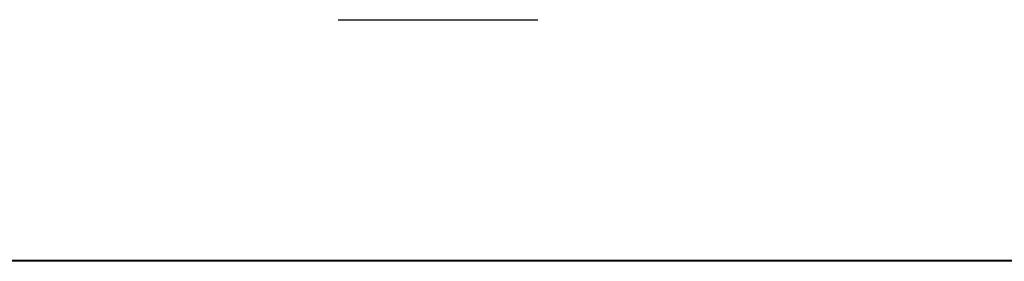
# Model space of a CAD drawing. Header units: millimetres. Extents: x 87 to 4373, y 75 to 3526.
# Tile 11 of 19: x 1019 to 2856, y 3075 to 3526. Entities that reach past the tile are written whole.
import ezdxf

# ---------------------------------------------------------------- set-up
doc = ezdxf.new("R2010")
doc.units = ezdxf.units.MM
doc.header["$MEASUREMENT"] = 0
doc.layers.get('0').update_dxf_attribs({"lineweight": 18})
doc.layers.add('图层0000', color=7, linetype='Continuous', lineweight=25)

# ---------------------------------------------------------------- blocks, each defined once
blk = doc.blocks.new('DrawingBlockBlk82')
at = {"layer": '图层0000', "color": 7, "linetype": 'Continuous', "lineweight": 18}
for p, q in [((4372.9, 3077.2), (87.8, 3077.2)), ((4372.1, 3076.5), (88.5, 3076.5)), ((4371.4, 3075.8), (89.2, 3075.8))]:
    blk.add_line(p, q, dxfattribs=at)
blk = doc.blocks.new('DrawingBorderBlk82')
at = {"layer": '图层0000', "color": 7, "linetype": 'Continuous', "lineweight": 18}
for p, q in [((4372.1, 3076.5), (87, 3076.5)), ((4371.4, 3075.8), (87.8, 3075.8)), ((4370.6, 3075), (88.5, 3075))]:
    blk.add_line(p, q, dxfattribs=at)

msp = doc.modelspace()

# ---------------------------------------------------------------- linework, layer by layer
at = {"layer": '图层0000', "color": 7}
msp.add_line((1612.621, 3525.828), (1985.366, 3525.828), dxfattribs=at)

# ---------------------------------------------------------------- block references
for name in ['DrawingBorderBlk82', 'DrawingBlockBlk82']:
    msp.add_blockref(name, (0, 0))

doc.saveas('drawing.dxf')
